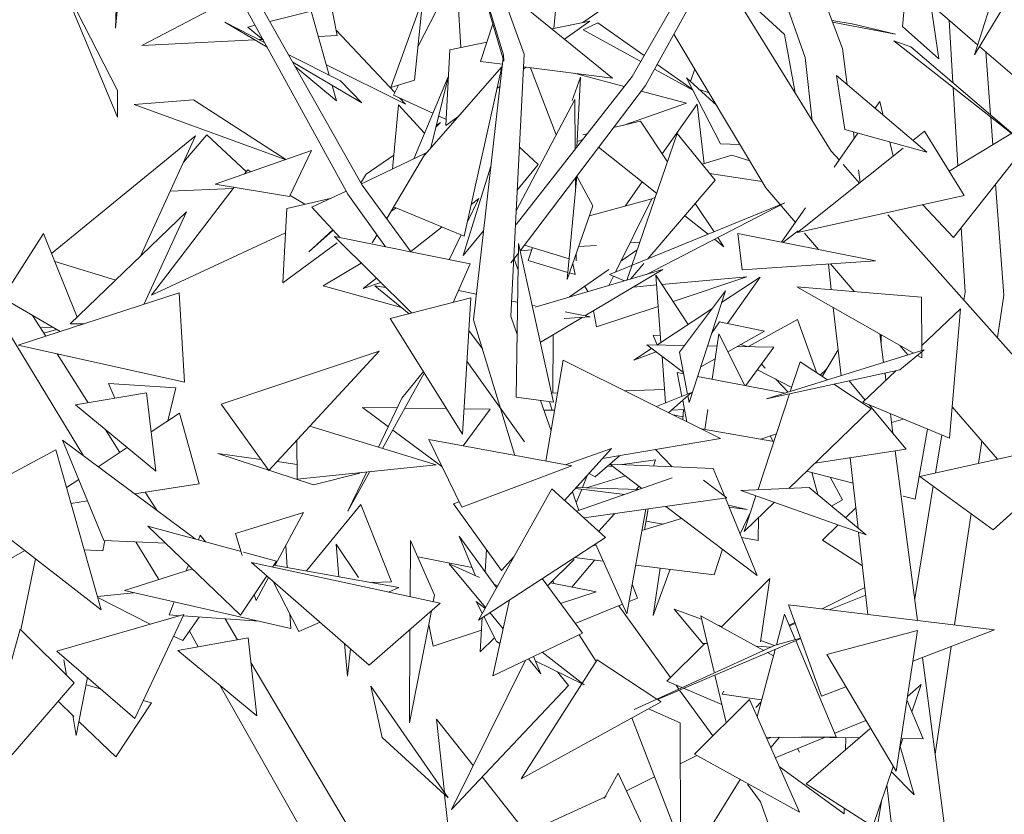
# Model space of a CAD drawing. Header units: millimetres. Extents: x -14485 to 13127, y -18923 to 3272.
# Tile 62 of 119: x 11162 to 11401, y 2122 to 2315. Entities that reach past the tile are written whole.
import ezdxf

# ---------------------------------------------------------------- set-up
doc = ezdxf.new("R2010")
doc.units = ezdxf.units.MM
doc.layers.add('G-IMPT', color=7, linetype='Continuous', lineweight=5)

# ---------------------------------------------------------------- blocks, each defined once
blk = doc.blocks.new('ÁRVORES ORNAMENTAIS - Pequeno e Médio Porte - Ipê-roxo-2865575-CORTE_CALÇADA')
at = {"layer": 'G-IMPT', "color": 253, "true_color": 0xaaaaaa}
for p, q in [((7538.8, 2306.62), (7522.86, 2358.99)), ((7538.8, 2306.62), (7523.08, 2358.31)), ((7538.88, 2305.09), (7523.08, 2358.31)), ((7543.76, 2306.84), (7524.96, 2359.21)), ((7570, 2301.35), (7597.67, 2349.61)), ((7573.24, 2299.17), (7600.32, 2348.2)), ((7612.05, 2305.99), (7598.39, 2344.69)), ((7504.46, 2274.97), (7468.31, 2339.01)), ((7500.95, 2272.78), (7465.34, 2337.81)), ((7635.72, 2313.5), (7637.68, 2337.07)), ((7621.09, 2308.18), (7610.87, 2335.59)), ((7618.35, 2283.25), (7589.87, 2329.27)), ((7498.4, 2311.31), (7495.03, 2328.19)), ((7444.56, 2313.13), (7445.77, 2326.04)), ((7444.97, 2324.88), (7444.56, 2313.13)), ((7607.05, 2311.58), (7592.68, 2324.73)), ((7432.03, 2322.59), (7445.06, 2291.54)), ((7445, 2297.97), (7432.44, 2322.67)), ((7525.61, 2323.49), (7518.01, 2308.57)), ((7528.42, 2308.42), (7527.46, 2324.05)), ((7538.92, 2322.36), (7565.22, 2300.98)), ((7450.93, 2308.88), (7474.44, 2321.22)), ((7511.42, 2298.7), (7519.18, 2320.33)), ((7517.2, 2300.51), (7519.18, 2320.33)), ((7566.94, 2320.64), (7558.07, 2314.51)), ((7492.1, 2317.25), (7482.02, 2314.73)), ((7492.1, 2317.25), (7496.46, 2301.73)), ((7551.47, 2318.17), (7551.01, 2313.06)), ((7641.79, 2319.56), (7653.94, 2309.06)), ((7644.54, 2305.68), (7642.56, 2318.9)), ((7653.17, 2306.66), (7656.87, 2318.28)), ((7653.17, 2306.66), (7660.08, 2317.98)), ((7550.5, 2312.95), (7559.75, 2314.85)), ((7553.62, 2310.41), (7559.75, 2314.85)), ((7618.56, 2314.97), (7623.46, 2314.14)), ((7647.89, 2299.89), (7646.99, 2315.07)), ((7481.42, 2308.48), (7471.11, 2314.56)), ((7480.77, 2309.67), (7471.11, 2314.56)), ((7478.48, 2313.85), (7476.65, 2313.39)), ((7480.47, 2310.21), (7476.65, 2313.39)), ((7498.14, 2312.59), (7512.35, 2297.46)), ((7533.16, 2305.06), (7536.19, 2314.16)), ((7558.11, 2312.72), (7561.66, 2314.38)), ((7558.11, 2312.72), (7572.1, 2305.01)), ((7561.66, 2314.38), (7572.94, 2306.49)), ((7618.7, 2314.6), (7633.96, 2311.66)), ((7623.46, 2314.14), (7633.96, 2311.66)), ((7635.72, 2313.5), (7644.54, 2305.68)), ((7478.37, 2310.28), (7450.93, 2308.88)), ((7480.27, 2310.38), (7479.45, 2310.34)), ((7498.4, 2311.31), (7493.83, 2311.07)), ((7602.52, 2274.37), (7580.15, 2311.67)), ((7607.05, 2311.58), (7609.61, 2297.37)), ((7525.73, 2307.87), (7524.76, 2289.5)), ((7525.73, 2307.87), (7534.71, 2309.71)), ((7622.25, 2299.34), (7621.09, 2308.18)), ((7633.57, 2310), (7637.69, 2308.6)), ((7633.57, 2310), (7664.27, 2285.88)), ((7637.69, 2308.6), (7664.27, 2285.88)), ((7654.4, 2308.67), (7669.33, 2295.75)), ((7499.22, 2300.33), (7486.52, 2306.76)), ((7531.51, 2242.3), (7538.8, 2306.62)), ((7538.8, 2306.62), (7538.88, 2305.09)), ((7540.55, 2243.16), (7543.76, 2306.84)), ((7613.78, 2290.64), (7612.05, 2305.99)), ((7657.06, 2292.05), (7655.94, 2307.33)), ((7504.36, 2294.95), (7487.61, 2304.83)), ((7498.23, 2295.43), (7488.2, 2303.78)), ((7514.98, 2294.66), (7495.77, 2304.18)), ((7519.56, 2282.28), (7538.34, 2303.69)), ((7529.19, 2262.63), (7538.34, 2303.69)), ((7533.16, 2305.06), (7538.55, 2304.37)), ((7543.57, 2303.13), (7544.28, 2303.64)), ((7543.6, 2303.73), (7565.22, 2300.98)), ((7545.34, 2303.51), (7551.57, 2287.21)), ((7575.45, 2303.17), (7584.77, 2298.03)), ((7576.07, 2304.3), (7584.61, 2298.33)), ((7585.23, 2303.2), (7584.18, 2300.14)), ((7511.42, 2298.7), (7517.2, 2300.51)), ((7525.38, 2301.31), (7516.98, 2281.38)), ((7525.37, 2301.14), (7521.09, 2284.02)), ((7570, 2301.35), (7541.82, 2265.4)), ((7557.45, 2301.2), (7555.46, 2295.58)), ((7555.92, 2302.16), (7568.1, 2298.93)), ((7557.45, 2301.2), (7556.57, 2284.22)), ((7583.21, 2301.03), (7591.51, 2285.02)), ((7583.21, 2301.03), (7590.57, 2294.3)), ((7641.56, 2282.96), (7619.62, 2301.58)), ((7621.66, 2288.5), (7619.62, 2301.58)), ((7497.17, 2299.18), (7498.23, 2295.43)), ((7504.36, 2294.95), (7499.22, 2300.33)), ((7513.27, 2299.28), (7512.05, 2296.88)), ((7537.18, 2298.5), (7537.95, 2299.06)), ((7573.24, 2299.17), (7542.81, 2259.02)), ((7588.7, 2297.41), (7586.29, 2298.21)), ((7649.09, 2279.67), (7647.96, 2298.7)), ((7445, 2297.97), (7445.06, 2291.54)), ((7449.04, 2294.61), (7463.45, 2295.74)), ((7485.92, 2281.25), (7463.45, 2295.74)), ((7521.64, 2292.44), (7512.05, 2296.88)), ((7513.54, 2296.19), (7514.98, 2294.66)), ((7541.84, 2268.75), (7556.12, 2295.81)), ((7556.21, 2283.76), (7556.12, 2295.81)), ((7572.23, 2297.84), (7583.26, 2294.92)), ((7449.04, 2294.61), (7485.76, 2281.19)), ((7513.24, 2294.52), (7511.8, 2278.91)), ((7513.24, 2294.52), (7519.61, 2287.61)), ((7567.97, 2289.58), (7583.26, 2294.92)), ((7577.29, 2282.62), (7585.78, 2294.63)), ((7587.54, 2280.2), (7585.78, 2294.63)), ((7630.18, 2295.31), (7629, 2293.62)), ((7630.18, 2295.31), (7631.02, 2291.91)), ((7647.01, 2278.42), (7673.27, 2294.29)), ((7648.04, 2262.24), (7673.27, 2294.29)), ((7524.83, 2290.96), (7523.03, 2291.79)), ((7524.76, 2289.5), (7527.89, 2291.77)), ((7657.59, 2284.81), (7657.1, 2291.52)), ((7523.5, 2290.19), (7522.35, 2289.07)), ((7522.45, 2289.46), (7523.5, 2290.19)), ((7572.02, 2290.54), (7565.53, 2288.99)), ((7572.02, 2290.54), (7578.61, 2280.63)), ((7429.01, 2258.35), (7463.99, 2286.93)), ((7463.99, 2286.93), (7450.6, 2257.71)), ((7466.76, 2287.21), (7461.07, 2280.57)), ((7476.31, 2278.27), (7466.76, 2287.21)), ((7559.12, 2287.47), (7558.08, 2287.22)), ((7580.97, 2287.5), (7569.97, 2255.49)), ((7590.21, 2276.18), (7580.97, 2287.5)), ((7624.82, 2287.62), (7619.06, 2279.37)), ((7641.56, 2282.96), (7621.66, 2288.5)), ((7623.95, 2286.39), (7623.75, 2287.92)), ((7641.05, 2288.13), (7638.17, 2285.84)), ((7641.05, 2288.13), (7650.64, 2272.5)), ((7542.62, 2284.32), (7547.2, 2279.98)), ((7556.64, 2285.62), (7558.05, 2286.11)), ((7561.89, 2284.19), (7575.98, 2272.99)), ((7591.51, 2285.02), (7596.21, 2284.89)), ((7635.85, 2283.98), (7610.18, 2263.47)), ((7632.6, 2285.46), (7633.43, 2282.05)), ((7468.73, 2275.24), (7492.14, 2283.42)), ((7486.83, 2272.23), (7492.14, 2283.42)), ((7504.26, 2275.33), (7519.84, 2282.74)), ((7505.43, 2277.69), (7512.11, 2282.31)), ((7510.41, 2266.87), (7519.84, 2282.74)), ((7587.05, 2280.05), (7594.22, 2282.25)), ((7594.22, 2282.25), (7598.59, 2280.92)), ((7620.27, 2281.1), (7618.35, 2283.25)), ((7535.74, 2279.61), (7529.02, 2257.91)), ((7547.2, 2279.98), (7542.09, 2273.78)), ((7625.25, 2275.51), (7621.28, 2279.97)), ((7436.78, 2209.23), (7395.85, 2276.62)), ((7476.65, 2278.71), (7475.91, 2277.75)), ((7476.65, 2278.71), (7477.38, 2278.26)), ((7505.43, 2277.69), (7504.15, 2275.52)), ((7554.24, 2252.1), (7556.55, 2277.15)), ((7556.29, 2274.32), (7556.27, 2276.78)), ((7560.5, 2269.98), (7556.59, 2277.2)), ((7588.85, 2277.85), (7601.61, 2275.89)), ((7625.37, 2275.61), (7624.97, 2278.69)), ((7473.39, 2274.47), (7453.29, 2248.29)), ((7486.83, 2272.23), (7468.73, 2275.24)), ((7504.46, 2274.97), (7516.38, 2258.74)), ((7568.3, 2269.92), (7572.46, 2275.79)), ((7590.21, 2276.18), (7573.82, 2257.06)), ((7609.69, 2265.93), (7602.52, 2274.37)), ((7660.26, 2248.28), (7658.29, 2275.26)), ((7473.16, 2274.16), (7457.86, 2273.56)), ((7486.96, 2272.5), (7490.55, 2270.33)), ((7492.25, 2269.61), (7500.53, 2273.55)), ((7500.95, 2272.78), (7510.08, 2260)), ((7575.66, 2272.06), (7574.82, 2271.65)), ((7650.64, 2272.5), (7610.18, 2263.47)), ((7486.18, 2269.34), (7496.71, 2271.73)), ((7492.25, 2269.61), (7499.07, 2262.21)), ((7512.67, 2269.45), (7511.43, 2268.6)), ((7512.08, 2269.69), (7529.19, 2262.63)), ((7529.92, 2265.9), (7532.75, 2271.76)), ((7532.75, 2271.76), (7530.9, 2270.32)), ((7560.5, 2269.98), (7554.24, 2252.1)), ((7559.65, 2267.56), (7574.82, 2271.7)), ((7564.54, 2253.27), (7607.13, 2270.68)), ((7565.95, 2253.84), (7574.82, 2271.7)), ((7573.49, 2253.32), (7607.13, 2270.68)), ((7585.35, 2270.51), (7589.91, 2263.64)), ((7612.14, 2269.45), (7606.33, 2261.12)), ((7640.53, 2270.25), (7648.04, 2262.24)), ((7433.53, 2241.27), (7461.81, 2268.5)), ((7451.44, 2246.03), (7461.81, 2268.5)), ((7486.18, 2269.34), (7485.19, 2251.23)), ((7582.82, 2267.56), (7588.49, 2263.06)), ((7663.47, 2232.62), (7632.16, 2267.75)), ((7523.87, 2264.83), (7516.27, 2258.89)), ((7650.91, 2248.98), (7649.97, 2264.7)), ((7417.11, 2247.6), (7427.06, 2263.21)), ((7435.21, 2242.89), (7427.06, 2263.21)), ((7453.29, 2248.29), (7485.85, 2263.41)), ((7497.33, 2264.1), (7491.48, 2258.79)), ((7497.41, 2264.02), (7491.48, 2258.79)), ((7516.49, 2243.93), (7497.72, 2262.48)), ((7530.71, 2255.87), (7497.72, 2262.48)), ((7506.88, 2260.95), (7508.03, 2262.88)), ((7525.63, 2257.04), (7528.48, 2262.93)), ((7533.96, 2263.9), (7529.02, 2257.91)), ((7590.83, 2262.27), (7592.33, 2260)), ((7595.69, 2263.23), (7596.77, 2254.41)), ((7595.69, 2263.23), (7629.11, 2256.61)), ((7610.32, 2263.88), (7606.64, 2261.06)), ((7615.28, 2259.35), (7611.89, 2263.34)), ((7485.19, 2251.23), (7498.35, 2260.95)), ((7541.87, 2223.51), (7542.43, 2260.78)), ((7550.89, 2222.25), (7542.43, 2260.78)), ((7554.7, 2257.1), (7543.88, 2260.43)), ((7557.03, 2260.07), (7561.33, 2260.37)), ((7569.48, 2260.95), (7571.9, 2261.12)), ((7590.01, 2261.85), (7592.33, 2260)), ((7542.39, 2258.47), (7540.59, 2256.09)), ((7542.84, 2259.06), (7545.65, 2259.26)), ((7545.84, 2259.83), (7544.8, 2256.67)), ((7556.43, 2256.57), (7556.42, 2258.31)), ((7567.28, 2256.52), (7571.28, 2259.3)), ((7429.77, 2256.46), (7444.59, 2251.92)), ((7495.01, 2250.5), (7504.21, 2256.07)), ((7526.56, 2246.52), (7530.71, 2255.87)), ((7542.33, 2254.35), (7541.35, 2257.09)), ((7554.4, 2253.79), (7544.8, 2256.67)), ((7556.18, 2253.25), (7555.59, 2255.93)), ((7569.93, 2255.39), (7568.74, 2251.92)), ((7572.86, 2255.94), (7569.65, 2252.19)), ((7596.77, 2254.41), (7629.11, 2256.61)), ((7618.39, 2249.63), (7617.69, 2255.83)), ((7623.94, 2249.16), (7618.23, 2255.87)), ((7546.47, 2245.38), (7577.45, 2254.48)), ((7556.18, 2253.25), (7554.79, 2253.67)), ((7554.83, 2247.84), (7564.34, 2254.47)), ((7558.56, 2243.26), (7577.45, 2254.48)), ((7564.35, 2250.64), (7565.47, 2252.88)), ((7568.17, 2251.76), (7564.54, 2253.27)), ((7577.02, 2236.81), (7575.81, 2253.12)), ((7583.61, 2241.13), (7575.81, 2253.12)), ((7577.27, 2250.88), (7597.89, 2252.75)), ((7579.95, 2246.75), (7597.89, 2252.75)), ((7495.01, 2250.5), (7514.03, 2245.24)), ((7507.93, 2252.39), (7504.72, 2249.88)), ((7508.99, 2251.34), (7504.72, 2249.88)), ((7510.2, 2250.14), (7507.55, 2250.53)), ((7515.84, 2243.76), (7507.55, 2250.53)), ((7559.28, 2249.14), (7558.51, 2250.4)), ((7570.32, 2250.25), (7575.99, 2250.76)), ((7601.11, 2252.6), (7591.75, 2246.46)), ((7593.16, 2241.39), (7601.11, 2252.6)), ((7640.28, 2247.78), (7610.01, 2250.33)), ((7638.37, 2234.18), (7610.01, 2250.33)), ((7459.98, 2248.81), (7420.93, 2236.1)), ((7461.27, 2227.1), (7459.98, 2248.81)), ((7527.84, 2249.42), (7532.21, 2248.54)), ((7581.56, 2234.43), (7592.68, 2249.31)), ((7592.68, 2249.31), (7583.86, 2222.19)), ((7650.59, 2247.07), (7650.91, 2248.98)), ((7658.72, 2237.95), (7660.26, 2248.28)), ((7431.12, 2239.42), (7417.11, 2247.6)), ((7530.85, 2247.63), (7511.24, 2242.58)), ((7530.85, 2247.63), (7528.82, 2214.52)), ((7540.73, 2246.83), (7542.21, 2246.54)), ((7545.71, 2245.84), (7546.47, 2245.69)), ((7561.4, 2240.54), (7576.37, 2245.55)), ((7640.28, 2247.78), (7640.34, 2234.79)), ((7427.63, 2238.28), (7424.41, 2243.33)), ((7542.1, 2238.74), (7540.55, 2243.16)), ((7553.78, 2244.22), (7559.85, 2243)), ((7561.4, 2240.54), (7560.63, 2244.49)), ((7589.4, 2244.92), (7576, 2236.14)), ((7620.75, 2228.7), (7618.88, 2245.28)), ((7640.33, 2235.94), (7649.77, 2244.98)), ((7647.07, 2213.55), (7649.77, 2244.98)), ((7433.53, 2241.27), (7436.93, 2241.31)), ((7511.24, 2242.58), (7528.82, 2214.52)), ((7541.54, 2209.33), (7531.51, 2242.3)), ((7547.69, 2236.8), (7557.91, 2242.87)), ((7553.55, 2242.58), (7559.85, 2243)), ((7589.3, 2238.93), (7591.23, 2241.79)), ((7591.23, 2241.79), (7602.14, 2239.52)), ((7610.18, 2242.33), (7598.29, 2235.76)), ((7610.18, 2242.33), (7614.91, 2229.36)), ((7426.32, 2240.34), (7429.25, 2240.51)), ((7430.24, 2239.93), (7427.16, 2239.03)), ((7530.36, 2239.71), (7533.66, 2235.21)), ((7550.83, 2238.66), (7550.75, 2224.5)), ((7576.89, 2238.56), (7575.13, 2238.5)), ((7575.13, 2238.5), (7576.06, 2236.17)), ((7589.46, 2227.85), (7591.08, 2238.84)), ((7597.39, 2226.34), (7591.08, 2238.84)), ((7593.25, 2234.53), (7602.14, 2239.52)), ((7631.11, 2231.92), (7630.2, 2238.84)), ((7630.47, 2236.77), (7630.47, 2238.68)), ((7461.27, 2227.1), (7420.93, 2236.1)), ((7582.49, 2229.48), (7573.58, 2236.18)), ((7582.76, 2236.02), (7573.58, 2236.18)), ((7590.64, 2235.89), (7588.33, 2235.93)), ((7597.99, 2235.77), (7596.32, 2236.25)), ((7637.02, 2233.76), (7635.05, 2236.07)), ((7437.91, 2222.15), (7430.36, 2233.99)), ((7470.18, 2221.82), (7508.62, 2234.7)), ((7481.81, 2205.69), (7508.62, 2234.7)), ((7574.73, 2235.31), (7570.47, 2232.51)), ((7575.84, 2234.47), (7570.47, 2232.51)), ((7581.56, 2234.43), (7583.48, 2224.22)), ((7604.47, 2235.66), (7595.52, 2235.81)), ((7597.65, 2226.29), (7604.47, 2235.66)), ((7640.92, 2234.97), (7602.66, 2223.07)), ((7616.18, 2228.52), (7620.03, 2235.01)), ((7635.06, 2230.14), (7640.92, 2234.97)), ((7640.35, 2233.06), (7639.31, 2233.65)), ((7640.34, 2234.49), (7640.35, 2233.06)), ((7529.91, 2232.27), (7543.91, 2212.68)), ((7553.24, 2232.48), (7549.07, 2207.95)), ((7553.24, 2232.48), (7591.52, 2213.47)), ((7578.12, 2222.09), (7577.28, 2233.4)), ((7586.68, 2230.85), (7590.19, 2232.82)), ((7601.42, 2231.47), (7602.31, 2230.53)), ((7610.81, 2232.07), (7608.44, 2224.87)), ((7610.81, 2232.07), (7617.46, 2227.67)), ((7519.54, 2229.33), (7509.42, 2211.03)), ((7514.12, 2223.24), (7519.31, 2229.7)), ((7580.96, 2229.47), (7582.11, 2223.68)), ((7580.96, 2229.47), (7582.55, 2229.17)), ((7608.77, 2225.86), (7600.48, 2230.17)), ((7635.06, 2230.14), (7602.66, 2223.07)), ((7617.26, 2230.33), (7615.67, 2228.86)), ((7626.03, 2222.25), (7634.04, 2229.92)), ((7631.67, 2227.64), (7631.44, 2229.35)), ((7459.2, 2225.74), (7442.81, 2226.78)), ((7444.37, 2223.23), (7442.81, 2226.78)), ((7585.92, 2228.52), (7607.16, 2224.47)), ((7604.8, 2227.92), (7607.88, 2224.69)), ((7619.02, 2226.64), (7628.05, 2220.67)), ((7622.7, 2227.44), (7626.59, 2222.78)), ((7434.85, 2221.64), (7452.09, 2224.51)), ((7454.3, 2205.55), (7452.09, 2224.51)), ((7459.2, 2225.74), (7457.26, 2217.74)), ((7550.39, 2224.49), (7551.89, 2224.54)), ((7568.18, 2225.06), (7577.87, 2225.38)), ((7575.93, 2221.22), (7584.47, 2224.62)), ((7578.9, 2219.74), (7584.47, 2224.62)), ((7608.25, 2224.29), (7600.6, 2201.03)), ((7434.85, 2221.64), (7454.3, 2205.55)), ((7481.81, 2205.69), (7470.18, 2221.82)), ((7514.12, 2223.24), (7508.42, 2211.33)), ((7541.87, 2223.51), (7550.89, 2222.25)), ((7550.32, 2215.3), (7547.73, 2222.69)), ((7549.95, 2222.38), (7550.61, 2220.35)), ((7582.3, 2222.72), (7583.33, 2217.54)), ((7583.55, 2223.82), (7583.86, 2222.19)), ((7626.03, 2222.25), (7647.07, 2213.55)), ((7627.57, 2221.61), (7636.57, 2210.83)), ((7460.05, 2219.57), (7453.19, 2215.07)), ((7464.84, 2202.43), (7460.05, 2219.57)), ((7510.81, 2216.32), (7504.5, 2221.02)), ((7513, 2220.89), (7504.5, 2221.02)), ((7524.94, 2220.71), (7514.86, 2220.86)), ((7529.02, 2211.64), (7535.5, 2220.56)), ((7535.5, 2220.56), (7529.2, 2220.65)), ((7551.18, 2220.35), (7548.55, 2220.36)), ((7579.6, 2220.36), (7582.74, 2220.52)), ((7579.99, 2219.2), (7582.36, 2218.73)), ((7582.3, 2218.05), (7582.52, 2220.51)), ((7587.66, 2215.64), (7588.38, 2220.51)), ((7628.05, 2220.67), (7608.07, 2201.34)), ((7633.37, 2214.66), (7632.74, 2219.47)), ((7647.73, 2221.16), (7658.75, 2208.43)), ((7635.85, 2218.17), (7633.02, 2217.3)), ((7445.6, 2210.08), (7442, 2215.72)), ((7491.72, 2216.41), (7522.39, 2207.09)), ((7523.84, 2206.63), (7511.9, 2215.51)), ((7604.45, 2212.72), (7586.87, 2215.78)), ((7601.26, 2213.28), (7605.06, 2214.6)), ((7641.76, 2215.74), (7638.73, 2198.71)), ((7463.93, 2189.05), (7431.68, 2213.02)), ((7441.71, 2188.72), (7431.68, 2213.02)), ((7488.58, 2213.02), (7488.68, 2203.59)), ((7520.63, 2213.18), (7528.67, 2196.75)), ((7520.63, 2213.18), (7555.4, 2206.78)), ((7562.79, 2208.57), (7591.52, 2213.47)), ((7604.25, 2212.76), (7603.58, 2214.08)), ((7639.91, 2204.21), (7682.83, 2213.81)), ((7643.68, 2205.06), (7645.2, 2214.32)), ((7654.15, 2207.4), (7654.96, 2212.81)), ((7657.7, 2191.3), (7682.83, 2213.81)), ((7406.92, 2198.36), (7430.03, 2210.69)), ((7430.03, 2210.69), (7441.08, 2171.86)), ((7447.4, 2211.26), (7440.31, 2206.61)), ((7492.63, 2202.21), (7469.4, 2209.84)), ((7479.87, 2208.38), (7469.4, 2209.84)), ((7553.63, 2198.4), (7564.99, 2211.01)), ((7553.77, 2207.08), (7564.99, 2211.01)), ((7579.71, 2206.58), (7575.66, 2210.77)), ((7636.57, 2210.83), (7614.4, 2207.46)), ((7639.33, 2169.25), (7633.93, 2210.43)), ((7488.64, 2207.16), (7483.79, 2207.83)), ((7561.03, 2204.11), (7566.93, 2209.28)), ((7575.72, 2208.27), (7567.57, 2207.1)), ((7575.72, 2208.27), (7575.22, 2206.77)), ((7624.91, 2191.66), (7622.99, 2208.77)), ((7488.68, 2203.59), (7522.39, 2207.09)), ((7492.63, 2202.21), (7503.9, 2205.03)), ((7506.31, 2205.42), (7501, 2195.82)), ((7505.55, 2205.34), (7501, 2195.82)), ((7528.67, 2196.75), (7555.4, 2206.78)), ((7561.03, 2204.11), (7559.55, 2204.98)), ((7565.23, 2206.76), (7564.34, 2206.63)), ((7589.73, 2206.16), (7564.61, 2207.22)), ((7564.61, 2207.22), (7572.41, 2201.33)), ((7589.73, 2206.16), (7592.51, 2199.4)), ((7623.68, 2202.59), (7612.37, 2205.5)), ((7613.63, 2205.18), (7615.1, 2199.84)), ((7435.6, 2203.52), (7432.62, 2201.56)), ((7579.74, 2203.89), (7556.52, 2195.79)), ((7559.22, 2204.61), (7557.96, 2201.53)), ((7568.4, 2204.36), (7558.97, 2201.5)), ((7587.38, 2203.34), (7593, 2199.03)), ((7618.08, 2204.03), (7621.08, 2198.59)), ((7657.7, 2191.3), (7639.91, 2204.21)), ((7464.84, 2202.43), (7449.15, 2200.04)), ((7454.56, 2196.02), (7451.75, 2200.43)), ((7550.53, 2201.2), (7532.68, 2169.36)), ((7563.56, 2189.43), (7550.53, 2201.2)), ((7557.1, 2195.99), (7555.52, 2200.5)), ((7568.21, 2199.87), (7556.27, 2201.34)), ((7557.8, 2201.15), (7556.45, 2197.85)), ((7571.55, 2201.03), (7556.5, 2201.59)), ((7571.03, 2201.05), (7571.74, 2201.84)), ((7613.04, 2201.55), (7596.42, 2200.85)), ((7596.42, 2200.85), (7626.82, 2190.07)), ((7613.04, 2201.55), (7626.82, 2190.07)), ((7638.65, 2174.48), (7643.15, 2201.86)), ((7406.92, 2198.36), (7441.08, 2171.86)), ((7437.76, 2198.29), (7433.73, 2197.68)), ((7526.67, 2197.6), (7528.02, 2198.07)), ((7593, 2199.03), (7558.34, 2194.15)), ((7592.68, 2198.98), (7600.42, 2180.19)), ((7600.1, 2199.52), (7597.26, 2190.89)), ((7604.57, 2197.96), (7597.26, 2190.89)), ((7618.44, 2197.05), (7621.08, 2198.59)), ((7638.73, 2198.71), (7635.85, 2199.45)), ((7473.66, 2190.42), (7490.2, 2195.47)), ((7483.31, 2182.65), (7490.2, 2195.47)), ((7504.13, 2197.39), (7490.91, 2181.29)), ((7511.61, 2178.68), (7504.13, 2197.39)), ((7538.32, 2181.42), (7526.67, 2197.6)), ((7573.35, 2196.26), (7568.72, 2170.85)), ((7573.95, 2196.35), (7573.05, 2191.27)), ((7578.22, 2196.95), (7600.42, 2180.19)), ((7597.98, 2196.2), (7593.4, 2197.24)), ((7597.98, 2196.2), (7593.61, 2196.74)), ((7621.87, 2194.2), (7624.36, 2196.6)), ((7561.92, 2190.91), (7565.77, 2195.19)), ((7582.05, 2194.06), (7572.41, 2191.07)), ((7577.53, 2192.66), (7573.42, 2193.36)), ((7596.25, 2190.31), (7598.61, 2195.23)), ((7600.63, 2188.69), (7600.69, 2194.21)), ((7648.28, 2168.16), (7652.33, 2195.2)), ((7474.93, 2170.56), (7452.42, 2192.2)), ((7475.03, 2186.02), (7452.42, 2192.2)), ((7616.25, 2188.78), (7620.07, 2192.46)), ((7627.27, 2170.72), (7625.02, 2190.71)), ((7441.93, 2188.71), (7441.43, 2186.15)), ((7456.76, 2188.03), (7441.71, 2188.72)), ((7455.04, 2179.17), (7449.46, 2188.36)), ((7464.68, 2188.85), (7465.13, 2189.98)), ((7465.13, 2189.98), (7466.38, 2188.38)), ((7473.66, 2190.42), (7475.33, 2185.03)), ((7516.18, 2188.7), (7516.1, 2174.99)), ((7516.18, 2188.7), (7522.01, 2175.4)), ((7537.1, 2177.25), (7527.99, 2189.72)), ((7532.01, 2180.1), (7527.99, 2189.72)), ((7563.56, 2189.43), (7532.68, 2169.36)), ((7600.63, 2188.69), (7596.64, 2189.37)), ((7625.94, 2182.52), (7616.25, 2188.78)), ((7422.52, 2186.25), (7402.84, 2175.11)), ((7436.93, 2186.42), (7441.43, 2186.15)), ((7483.61, 2183.67), (7475.6, 2185.86)), ((7486.22, 2182.13), (7485.9, 2187.47)), ((7498.11, 2187.82), (7503.53, 2179.69)), ((7498.11, 2187.82), (7498.79, 2179.88)), ((7534.64, 2186.53), (7534.3, 2181.08)), ((7561.28, 2187.63), (7560.33, 2187.34)), ((7561.16, 2187.88), (7568.72, 2170.85)), ((7589.93, 2180.36), (7591.94, 2186.59)), ((7421.55, 2166.95), (7425.14, 2184.22)), ((7506.15, 2158.43), (7477.58, 2183.34)), ((7523.36, 2173.42), (7477.58, 2183.34)), ((7482.66, 2182.23), (7483.61, 2183.67)), ((7517.94, 2184.68), (7531.18, 2182.09)), ((7538.32, 2181.42), (7541.29, 2184.71)), ((7555.97, 2184.04), (7549.47, 2177.68)), ((7560.93, 2183.96), (7555.35, 2177.37)), ((7563.02, 2183.7), (7556.06, 2184.56)), ((7463.25, 2181.79), (7446.73, 2176.52)), ((7461.73, 2181.31), (7462.28, 2182.72)), ((7482.97, 2182.71), (7513.38, 2177.27)), ((7532.99, 2179.66), (7525.56, 2183)), ((7525.56, 2183), (7534.39, 2172.42)), ((7589.93, 2180.36), (7570.89, 2182.72)), ((7575.14, 2170.47), (7576.8, 2181.99)), ((7575.14, 2170.47), (7579.26, 2181.68)), ((7474.93, 2170.56), (7481.26, 2180.12)), ((7478.72, 2174.12), (7481.73, 2179.72)), ((7482.84, 2178.74), (7489.11, 2166.56)), ((7511.61, 2178.68), (7506.76, 2178.45)), ((7557.94, 2166.17), (7548.18, 2179.44)), ((7551, 2178.22), (7550.78, 2178.96)), ((7591.65, 2167.66), (7603.48, 2179.46)), ((7601.16, 2164.07), (7603.48, 2179.46)), ((7487.09, 2167.32), (7446.73, 2176.52)), ((7510.82, 2176.14), (7513.38, 2177.27)), ((7537.35, 2177.7), (7536.48, 2178.09)), ((7550.18, 2178.38), (7561.26, 2176.22)), ((7552.66, 2173.34), (7561.26, 2176.22)), ((7570.04, 2178.06), (7571.31, 2174.67)), ((7626.53, 2177.25), (7616.18, 2172.08)), ((7440.16, 2175.07), (7449, 2176)), ((7440.23, 2174.84), (7453, 2168.36)), ((7457.54, 2170.59), (7458.78, 2173.78)), ((7478.26, 2175.59), (7478.72, 2174.12)), ((7522.01, 2175.4), (7521.69, 2173.78)), ((7533.6, 2171), (7532.17, 2173.85)), ((7534.28, 2172.22), (7532.17, 2173.85)), ((7540.25, 2174.29), (7536.16, 2155.81)), ((7571.31, 2174.67), (7569.27, 2173.84)), ((7626.74, 2175.4), (7617.91, 2171.86)), ((7506.15, 2158.43), (7523.36, 2173.42)), ((7521.27, 2171.6), (7515.93, 2144.41)), ((7567.68, 2173.2), (7556.18, 2168.55)), ((7579.37, 2155.4), (7566.79, 2172.84)), ((7586.88, 2169.56), (7580.19, 2171.98)), ((7587.2, 2163.7), (7580.19, 2171.98)), ((7616.04, 2150.84), (7608.01, 2173.07)), ((7608.01, 2173.07), (7658.03, 2166.97)), ((7430.31, 2161.83), (7461.1, 2170.68)), ((7449.25, 2145.44), (7461.1, 2170.68)), ((7457.54, 2170.59), (7460.16, 2170.41)), ((7460.88, 2164.36), (7464.89, 2170.09)), ((7460.95, 2170.36), (7479.32, 2169.09)), ((7474.17, 2164.56), (7471.14, 2169.66)), ((7487.09, 2167.32), (7486.88, 2170.89)), ((7533.61, 2169.97), (7533.1, 2161.68)), ((7537.04, 2164.12), (7533.99, 2170.22)), ((7535.44, 2171.16), (7538.7, 2167.26)), ((7601.98, 2161.97), (7586.68, 2170.4)), ((7589.96, 2156.73), (7586.68, 2170.4)), ((7605.05, 2163.31), (7607.04, 2170.75)), ((7609.64, 2164.6), (7607.04, 2170.75)), ((7421.39, 2167.11), (7409.91, 2125.69)), ((7421.39, 2167.11), (7434.5, 2154.12)), ((7464.63, 2162.87), (7462.49, 2166.66)), ((7489.11, 2166.56), (7494.23, 2168.82)), ((7516.06, 2167.06), (7515.93, 2144.41)), ((7520.62, 2168.31), (7521.73, 2162.99)), ((7521.73, 2162.99), (7533.42, 2166.9)), ((7591.78, 2167.79), (7590.69, 2168.18)), ((7609.56, 2168.77), (7608.17, 2168.08)), ((7609.64, 2168.56), (7608.21, 2167.98)), ((7617.27, 2160.97), (7639.31, 2166.85)), ((7639.31, 2166.85), (7634.14, 2132.65)), ((7638.18, 2159.35), (7658.03, 2166.97)), ((7458.66, 2165.48), (7460.88, 2164.36)), ((7459.7, 2162), (7476.76, 2165.01)), ((7478.89, 2146.1), (7476.76, 2165.01)), ((7536.56, 2165.07), (7533.1, 2161.68)), ((7557.94, 2166.17), (7536.16, 2155.81)), ((7561.28, 2159.27), (7557.15, 2165.79)), ((7610.97, 2164.88), (7576.19, 2150.09)), ((7604.61, 2163.16), (7601.2, 2164.39)), ((7610.94, 2164.96), (7604.77, 2163.23)), ((7619.59, 2141.03), (7609.74, 2164.36)), ((7449.25, 2145.44), (7430.31, 2161.83)), ((7459.7, 2162), (7478.89, 2146.1)), ((7500.19, 2163.63), (7500.86, 2155.72)), ((7501.61, 2162.39), (7500.86, 2155.72)), ((7537.04, 2164.12), (7537.9, 2163.69)), ((7604.77, 2163.23), (7570.5, 2147.66)), ((7578.45, 2154.49), (7587.66, 2163.68)), ((7588.3, 2163.64), (7587.2, 2163.7)), ((7603.78, 2162.78), (7600.13, 2162.98)), ((7600.37, 2145.85), (7604.77, 2162.24)), ((7643.59, 2136.8), (7647.5, 2162.93)), ((7432.61, 2156), (7432.02, 2159.68)), ((7544.1, 2159.59), (7526.11, 2123.35)), ((7561.53, 2159.66), (7543.06, 2130.81)), ((7544.81, 2159.93), (7547.87, 2156.27)), ((7546.05, 2160.52), (7547.87, 2156.27)), ((7546.5, 2159.46), (7558.4, 2153.61)), ((7558.4, 2153.61), (7548.15, 2161.52)), ((7561.53, 2159.66), (7576.05, 2150.18)), ((7604.34, 2160.67), (7602.91, 2161.45)), ((7617.27, 2160.97), (7634.14, 2132.65)), ((7650.09, 2087.33), (7640.52, 2160.24)), ((7511.17, 2102.19), (7477.43, 2159.06)), ((7434.98, 2141.32), (7437.77, 2155.38)), ((7554.56, 2153.47), (7551.88, 2156.82)), ((7592.89, 2144.48), (7590.13, 2156.01)), ((7434.5, 2154.12), (7409.91, 2125.69)), ((7440.92, 2152.65), (7437.42, 2153.62)), ((7496.32, 2106.76), (7469.9, 2153.55)), ((7525.34, 2126.15), (7506.54, 2153.29)), ((7509.28, 2140.8), (7506.54, 2153.29)), ((7554.56, 2153.47), (7526.11, 2123.35)), ((7582.13, 2152.95), (7578.45, 2154.49)), ((7581.38, 2152.61), (7580.71, 2153.54)), ((7589.61, 2141.2), (7581.55, 2152.37)), ((7591.84, 2148.87), (7582.53, 2152.78)), ((7616.04, 2150.84), (7621.95, 2153.11)), ((7636.89, 2150.81), (7640.22, 2153.68)), ((7637.98, 2147.1), (7640.22, 2153.68)), ((7576.17, 2150.1), (7577.09, 2149.5)), ((7585.2, 2136.79), (7598.5, 2150.08)), ((7592.27, 2152.06), (7591.85, 2151.34)), ((7601.47, 2149.96), (7591.85, 2151.34)), ((7598.5, 2150.08), (7610.63, 2122.68)), ((7636.77, 2150.02), (7640.71, 2140.52)), ((7434.43, 2145.94), (7430.61, 2149.62)), ((7444.62, 2136.12), (7453.3, 2149.23)), ((7453.3, 2149.23), (7451.29, 2149.78)), ((7577.09, 2149.5), (7543.06, 2130.81)), ((7574, 2147.81), (7581.65, 2144.36)), ((7601.34, 2149.46), (7600.1, 2148.1)), ((7434.98, 2141.32), (7434.2, 2146.16)), ((7531.41, 2134.02), (7522.48, 2145.28)), ((7524.41, 2127.49), (7522.48, 2145.28)), ((7569.95, 2145.58), (7581.76, 2115.14)), ((7444.62, 2136.12), (7435.66, 2144.75)), ((7581.65, 2144.36), (7581.76, 2115.14)), ((7612.3, 2129.6), (7627.78, 2142.95)), ((7626.8, 2144.99), (7619.24, 2141.87)), ((7525.34, 2126.15), (7509.28, 2140.8)), ((7619.59, 2141.03), (7602.59, 2140.84)), ((7603.72, 2140.86), (7602.77, 2140.45)), ((7605.78, 2140.88), (7603.67, 2138.42)), ((7616.76, 2140.85), (7604.78, 2135.91)), ((7625.21, 2140.73), (7610.59, 2140.93)), ((7621.9, 2140.78), (7621.83, 2137.82)), ((7635.01, 2138.41), (7635.76, 2140.58)), ((7640.71, 2140.52), (7635.34, 2140.59)), ((7610.2, 2138.14), (7610.66, 2137.28)), ((7638.52, 2126.92), (7635.1, 2138.66)), ((7581.69, 2134.46), (7585.72, 2136.5)), ((7585.2, 2136.79), (7610.63, 2122.68)), ((7605.71, 2133.81), (7621.48, 2122.27)), ((7628.46, 2119.18), (7633.45, 2133.82)), ((7551.03, 2109.27), (7533.59, 2131.26)), ((7566.59, 2132.14), (7563.25, 2126.02)), ((7566.59, 2132.14), (7575.37, 2113.56)), ((7568.62, 2127.84), (7575.48, 2131.32)), ((7638.52, 2126.92), (7633, 2132.5)), ((7582.67, 2108.75), (7596.26, 2130.65)), ((7601.16, 2125.19), (7598.05, 2129.5)), ((7612.3, 2129.6), (7628.46, 2119.18)), ((7636.98, 2084.39), (7631.92, 2129.35)), ((7527.34, 2100.51), (7524.47, 2126.94)), ((7563.73, 2126.5), (7546.08, 2118.39)), ((7615.67, 2085.54), (7601.16, 2125.19)), ((7621.51, 2123.66), (7621.48, 2122.27)), ((7629.18, 2116.96), (7630.56, 2125.36))]:
    blk.add_line(p, q, dxfattribs=at)

msp = doc.modelspace()

# ---------------------------------------------------------------- block references
at = {"layer": 'G-IMPT', "color": 253, "true_color": 0xaaaaaa}
msp.add_blockref('ÁRVORES ORNAMENTAIS - Pequeno e Médio Porte - Ipê-roxo-2865575-CORTE_CALÇADA', (3740.319, 0), dxfattribs=at)

doc.saveas('drawing.dxf')
